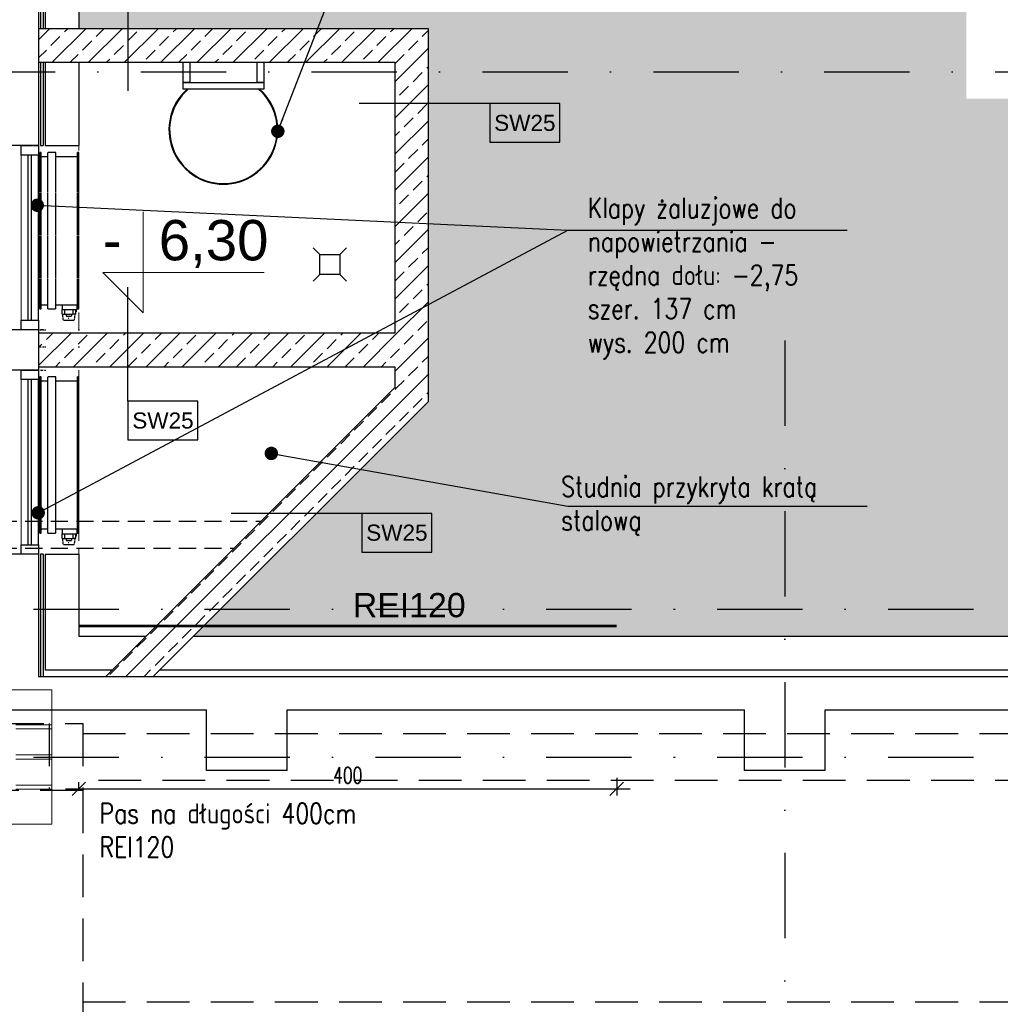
# Model space of a CAD drawing. Header units: centimetres. Extents: x -10702 to 24628, y -4437 to 19798.
# Tile 84 of 92: x 9891 to 10620, y 12016 to 12749. Entities that reach past the tile are written whole.
import ezdxf
from ezdxf.enums import TextEntityAlignment as Align

# ---------------------------------------------------------------- set-up
doc = ezdxf.new("R2010")
doc.units = ezdxf.units.CM
doc.header["$PDMODE"] = 35
doc.header["$PDSIZE"] = 0.1
for name, pattern in [('01-103-Went PP_poziom-0_5$0$DASHED', [0.75, 0.5, -0.25]), ('Kondygnacja  -0_5$0$DOT2', [3.175, 0, -3.175]), ('Kondygnacja  -0_5$0$HIDDEN', [9.525, 6.35, -3.175]), ('Kondygnacja  -0_5$0$HIDDEN2', [4.7625, 3.175, -1.5875]), ('Osie rzutów$0$DASHDOT2', [12.7, 6.35, -3.175, 0, -3.175]), ('SU Lampy kwadratowe  -1$0$HIDDENX2', [19.05, 12.7, -6.35])]:
    doc.linetypes.add(name, pattern=pattern)
doc.layers.get('0').update_dxf_attribs({"color": 8})
doc.layers.get('DEFPOINTS').update_dxf_attribs({"color": 8})
for name, color, linetype, lineweight in [('bgde_urządzenia', 3, 'Continuous', 30), ('Kondygnacja  -0_5$0$ARCH_INFO_KOTY_WYSOKOŚCIOWE', 8, 'Continuous', 15), ('Kondygnacja  -0_5$0$ARCH_INFO_WYMIARY', 8, 'Continuous', 9), ('Kondygnacja  -0_5$0$ARCH_WIDOK', 8, 'Continuous', 13)]:
    doc.layers.add(name, color=color, linetype=linetype, lineweight=lineweight)
for name, color, linetype in [('Kondygnacja  -0_5$0$ARCH_CIENKIE_IST', 8, 'Continuous'), ('Kondygnacja  -0_5$0$ARCH_GRUNT', 8, 'Continuous'), ('Kondygnacja  -0_5$0$ARCH_INFO_KOTY_WYSOKOŚCIOWE_IST', 8, 'Continuous'), ('Kondygnacja  -0_5$0$ARCH_INFO_ODPORNOŚĆ OGNIOWA', 8, 'Continuous'), ('Kondygnacja  -0_5$0$ARCH_INFO_OPISY', 8, 'Continuous'), ('Kondygnacja  -0_5$0$ARCH_INFO_OPISY_PRZEGRODY', 8, 'Continuous'), ('Kondygnacja  -0_5$0$ARCH_KONSTR_POWYŻEJ RZUTU', 8, 'Kondygnacja  -0_5$0$HIDDEN'), ('Kondygnacja  -0_5$0$ARCH_KONSTR_POWYŻEJ RZUTU_IST', 8, 'Kondygnacja  -0_5$0$HIDDEN2'), ('Kondygnacja  -0_5$0$ARCH_MUROWANE_IST', 8, 'Continuous'), ('Kondygnacja  -0_5$0$ARCH_PROFILE', 8, 'Continuous'), ('Kondygnacja  -0_5$0$ARCH_STAL', 8, 'Continuous'), ('Kondygnacja  -0_5$0$ARCH_SZKŁO', 8, 'Continuous'), ('Kondygnacja  -0_5$0$ARCH_WYBURZENIA', 8, 'Kondygnacja  -0_5$0$DOT2'), ('Kondygnacja  -0_5$0$ARCH_WYPOSAŻENIE_SANITARNE', 8, 'Continuous'), ('Kondygnacja  -0_5$0$ARCH_WYPOSAŻENIE_SANITARNE_IST', 8, 'Continuous'), ('Kondygnacja  -0_5$0$ARCH_ŚLUSARKA_DRZWI', 8, 'Continuous'), ('Kondygnacja  -0_5$0$ARCH_ŻELBET', 8, 'Continuous'), ('Kondygnacja  -0_5$0$ARCH_ŻELBET_IST', 8, 'Continuous'), ('Kondygnacja  -0_5$0$DRABINA', 8, 'Continuous'), ('Osie rzutów$0$ARCH_INFO_OSIE_IST', 8, 'Osie rzutów$0$DASHDOT2'), ('Osie rzutów$0$ARCH_INFO_OSIE_OPISY_IST', 8, 'Continuous')]:
    doc.layers.add(name, color=color, linetype=linetype)
doc.styles.add('Kondygnacja  -0_5$0$Arial', font='arial.ttf')
doc.styles.add('Kondygnacja  -0_5$0$Romans', font='Romans.shx', dxfattribs={"width": 0.7})
doc.styles.add('Kondygnacja  -0_5$0$ROMANS-50-CM', font='romans.shx', dxfattribs={"width": 0.8, "height": 10})
doc.styles.add('Kondygnacja  -0_5$0$Standard', font='txt')
doc.dimstyles.new('Kondygnacja  -0_5$0$ISO-25', dxfattribs={"dimtxt": 2.5, "dimasz": 2.5, "dimexe": 1.25, "dimexo": 0.625, "dimtad": 1, "dimtxsty": 'Kondygnacja  -0_5$0$Standard', "dimcen": 2.5, "dimadec": 0, "dimazin": 0, "dimtfac": 1, "dimtmove": 0, "dimatfit": 3, "dimfxl": 0, "dimarcsym": 0})
doc.dimstyles.new('Kondygnacja  -0_5$0$Wymiary 1-100', dxfattribs={"dimtxt": 12, "dimasz": 10, "dimexe": 5, "dimexo": 0, "dimgap": 4, "dimtad": 1, "dimrnd": 0.5, "dimzin": 12, "dimdsep": 46, "dimtxsty": 'Kondygnacja  -0_5$0$Romans', "dimblk": 'Kondygnacja  -0_5$0$_Oblique', "dimcen": 10, "dimdle": 10, "dimclrt": 55, "dimazin": 0, "dimtfac": 1, "dimtmove": 1, "dimatfit": 3, "dimfxl": 0, "dimtolj": 1, "dimtzin": 0, "dimarcsym": 0})

# ---------------------------------------------------------------- blocks, each defined once
blk = doc.blocks.new('Osie rzutów')
at = {"layer": 'Osie rzutów$0$ARCH_INFO_OSIE_IST', "ltscale": 10}
for p, q in [((7947.38, 12710), (13655, 12710)), ((10460, 12510), (10460, 4623.26)), ((4436.04, 12310), (13655, 12310)), ((4436.04, 12200), (13655, 12200))]:
    blk.add_line(p, q, dxfattribs=at)
blk = doc.blocks.new('Kondygnacja  -0_5$0$_Dot')
at = {"color": 0, "linetype": 'ByBlock', "lineweight": -2}
blk.add_line((-0.5, 0), (-1, 0), dxfattribs=at)
at = {"color": 0, "linetype": 'ByBlock', "const_width": 0.5}
blk.add_lwpolyline([(-0.25, 0, 1), (0.25, 0, 1)], format="xyb", close=True, dxfattribs=at)
blk = doc.blocks.new('Kondygnacja  -0_5$0$_Oblique')
at = {"color": 0, "linetype": 'ByBlock', "lineweight": -2}
blk.add_line((-0.5, -0.5), (0.5, 0.5), dxfattribs=at)
blk = doc.blocks.new('*D203')
at = {"layer": 'DEFPOINTS', "color": 0}
for p in [(10335, 12290), (9935, 12176.38), (10335, 12176.38)]:
    blk.add_point(p, dxfattribs=at)
at = {"layer": 'Kondygnacja  -0_5$0$ARCH_INFO_WYMIARY', "color": 0, "lineweight": -2}
for p, q in [((9935, 12176.38), (9935, 12181.38)), ((10335, 12184.38), (10335, 12171.38)), ((9925, 12176.38), (10345, 12176.38))]:
    blk.add_line(p, q, dxfattribs=at)
at = {"layer": 'Kondygnacja  -0_5$0$ARCH_INFO_WYMIARY', "color": 0, "lineweight": -2, "xscale": 10, "yscale": 10, "zscale": 10, "rotation": 180}
blk.add_blockref('Kondygnacja  -0_5$0$_Oblique', (9935, 12176.38), dxfattribs=at)
at = {"layer": 'Kondygnacja  -0_5$0$ARCH_INFO_WYMIARY', "color": 0, "lineweight": -2, "xscale": 10, "yscale": 10, "zscale": 10}
blk.add_blockref('Kondygnacja  -0_5$0$_Oblique', (10335, 12176.38), dxfattribs=at)
at = {"layer": 'Kondygnacja  -0_5$0$ARCH_INFO_WYMIARY', "color": 55, "insert": (10135, 12186.38), "char_height": 12, "attachment_point": 5, "style": 'Kondygnacja  -0_5$0$Romans'}
blk.add_mtext('\\A1;400', dxfattribs=at)
blk = doc.blocks.new('Kondygnacja  -0_5$0$Poziom 0_część B$0$WPUST PODŁOGOWY')
for points in [[(-12.5, 12.5), (-7.5, 7.5)], [(12.5, 12.5), (7.5, 7.5)], [(-7.5, -7.5), (-12.5, -12.5)], [(7.5, -7.5), (12.5, -12.5)]]:
    blk.add_lwpolyline(points)
blk.add_lwpolyline([(-7.5, 7.5), (7.5, 7.5), (7.5, -7.5), (-7.5, -7.5)], close=True)
blk = doc.blocks.new('Kondygnacja  -0_5$0$kota wysokościowa względna wykończeniowa')
at = {"layer": 'Kondygnacja  -0_5$0$ARCH_INFO_KOTY_WYSOKOŚCIOWE'}
blk.add_lwpolyline([(0, 50), (0, 0), (-20, 20), (60, 20)], dxfattribs=at)
at = {"layer": 'Kondygnacja  -0_5$0$ARCH_INFO_KOTY_WYSOKOŚCIOWE', "style": 'Kondygnacja  -0_5$0$Arial'}
for tag, p in [('%%P', (-20, 20)), ('205', (0, 20))]:
    blk.add_attdef(tag, text='', height=20, dxfattribs=at).set_placement(p, align=Align.BOTTOM_LEFT)
blk = doc.blocks.new('Kondygnacja  -0_5$0$konstrukcja istniejąca -0.5')
at = {"layer": 'Kondygnacja  -0_5$0$ARCH_KONSTR_POWYŻEJ RZUTU_IST', "ltscale": 10}
for p, q in [((9938, 12217.5), (10981.55, 12217.5)), ((10981.55, 12182.5), (9938, 12182.5))]:
    blk.add_line(p, q, dxfattribs=at)
for points in [[(9938, 12175), (9782, 12175), (9782, 12225), (9938, 12225), (9938, 12175)], [(9938, 12175), (9938, 11025)], [(9938, 12017.89), (10982, 12017.89)]]:
    blk.add_lwpolyline(points, dxfattribs=at)
at = {"layer": 'Kondygnacja  -0_5$0$ARCH_KONSTR_POWYŻEJ RZUTU_IST', "ltscale": 10, "elevation": 0}
blk.add_lwpolyline([(9913, 12225), (9913, 12175)], dxfattribs=at)

msp = doc.modelspace()

# ---------------------------------------------------------------- hatches: boundary and pattern name
at = {"layer": 'Kondygnacja  -0_5$0$ARCH_GRUNT', "linetype": 'Continuous', "lineweight": 5}
h = msp.add_hatch(dxfattribs=at)
h.set_pattern_fill('EARTH', color=256, scale=15, angle=45, style=0)
h.paths.add_polyline_path([(1133.967, 11046.454), (2362.513, 12275), (4925, 12275), (4925, 14755), (7550.104, 14755), (8720.104, 13585), (9935, 13585), (9935, 12742), (10195, 12742), (10195, 12464.645), (10065.178, 12334.822), (10020.355, 12290), (11107.426, 12290), (13507.426, 9890), (14135, 9890), (14135, 8825), (14045, 8825), (14045, 8794.645), (13865.355, 8615), (13550, 8615), (13550, 8506), (14915, 8507.069), (14915, 8955.706), (14915, 9408.893), (14535, 9611.265), (14535, 10290), (13673.112, 10290), (11273.112, 12690), (10595, 12690), (10595, 13102), (10335, 13102), (10335, 13985), (8885.79, 13985), (7715.79, 15155), (4525, 15155), (4525, 12675), (2196.827, 12675), (851.124, 11329.297)])
at = {"layer": 'Kondygnacja  -0_5$0$ARCH_ŻELBET', "linetype": 'Continuous', "lineweight": -3}
h = msp.add_hatch(dxfattribs=at)
h.set_pattern_fill('ANSI33', color=256, scale=3, style=0)
h.paths.add_polyline_path([(9905, 12742), (9905, 12717), (10170, 12717), (10195, 12742)], flags=0)
h = msp.add_hatch(dxfattribs=at)
h.set_pattern_fill('ANSI33', color=256, scale=3, angle=-360, style=0)
h.paths.add_polyline_path([(10195, 12742), (10170, 12717), (10170, 12515.5), (10176.25, 12503), (10195, 12503)], flags=0)
h.paths.add_polyline_path([(10195, 12503), (10176.25, 12503), (10170, 12490.5), (10170, 12475), (10195, 12464.645)], flags=0)
h = msp.add_hatch(dxfattribs=at)
h.set_pattern_fill('ANSI33', color=256, scale=3, style=0)
h.paths.add_polyline_path([(9905, 12515.5), (9905, 12490.5), (10170, 12490.5), (10176.25, 12503), (10170, 12515.5)], flags=0)
h = msp.add_hatch(dxfattribs=at)
h.set_pattern_fill('ANSI33', color=256, scale=3, angle=-360, style=0)
h.paths.add_polyline_path([(10195, 12464.645), (10170, 12475), (9955, 12260), (9990.355, 12260)], flags=0)

# ---------------------------------------------------------------- linework, layer by layer
at = {"layer": 'bgde_urządzenia', "color": 7, "linetype": '01-103-Went PP_poziom-0_5$0$DASHED', "lineweight": -3, "extrusion": (-4.44089e-16, -4.44088e-16, -1)}
for p, q in [((9905.968, 12533.495), (9905.968, 12649.795)), ((9906.968, 12649.795), (9905.968, 12649.795)), ((9906.968, 12533.495), (9906.968, 12649.795)), ((9911.968, 12533.495), (9911.968, 12649.795)), ((9917.968, 12649.795), (9911.968, 12649.795)), ((9917.968, 12533.495), (9917.968, 12649.795)), ((9933.968, 12533.495), (9933.968, 12649.795)), ((9934.968, 12649.795), (9933.968, 12649.795)), ((9934.968, 12533.495), (9934.968, 12649.795)), ((9911.968, 12646.645), (9905.968, 12646.645)), ((9934.968, 12646.645), (9917.968, 12646.645)), ((9905.968, 12536.645), (9911.968, 12536.645)), ((9905.968, 12533.495), (9906.968, 12533.495)), ((9911.968, 12533.495), (9917.968, 12533.495)), ((9917.968, 12536.645), (9934.968, 12536.645)), ((9922.467, 12529.645), (9922.467, 12533.145)), ((9922.468, 12536.645), (9922.468, 12533.145)), ((9922.468, 12533.145), (9933.468, 12533.145)), ((9924.468, 12529.645), (9924.468, 12533.145)), ((9930.468, 12533.145), (9930.468, 12529.645)), ((9932.469, 12533.145), (9932.469, 12529.645)), ((9932.968, 12533.145), (9932.968, 12533.395)), ((9932.968, 12533.395), (9932.968, 12531.395)), ((9933.468, 12536.645), (9933.468, 12533.145)), ((9933.968, 12533.495), (9934.968, 12533.495)), ((9922.467, 12529.645), (9924.468, 12529.645)), ((9923.468, 12525.045), (9922.968, 12529.645)), ((9923.468, 12525.045), (9931.468, 12525.045)), ((9924.468, 12529.645), (9930.468, 12529.645)), ((9925.468, 12529.645), (9925.468, 12528.095)), ((9925.468, 12528.095), (9929.468, 12528.095)), ((9927.068, 12526.545), (9927.868, 12526.545)), ((9929.468, 12529.645), (9929.468, 12528.095)), ((9932.469, 12529.645), (9930.468, 12529.645)), ((9931.968, 12529.645), (9931.468, 12525.045)), ((9905.968, 12366.555), (9905.968, 12482.855)), ((9906.968, 12482.855), (9905.968, 12482.855)), ((9911.968, 12479.705), (9905.968, 12479.705)), ((9906.968, 12366.555), (9906.968, 12482.855)), ((9911.968, 12366.555), (9911.968, 12482.855)), ((9917.968, 12482.855), (9911.968, 12482.855)), ((9917.968, 12366.555), (9917.968, 12482.855)), ((9934.968, 12479.705), (9917.968, 12479.705)), ((9933.968, 12366.555), (9933.968, 12482.855)), ((9934.968, 12482.855), (9933.968, 12482.855)), ((9934.968, 12366.555), (9934.968, 12482.855)), ((9905.968, 12369.705), (9911.968, 12369.705)), ((9917.968, 12369.705), (9934.968, 12369.705)), ((9922.468, 12369.705), (9922.468, 12366.205)), ((9933.468, 12369.705), (9933.468, 12366.205)), ((9905.968, 12366.555), (9906.968, 12366.555)), ((9911.968, 12366.555), (9917.968, 12366.555)), ((9922.467, 12362.705), (9922.467, 12366.205)), ((9922.467, 12362.705), (9924.468, 12362.705)), ((9922.468, 12366.205), (9933.468, 12366.205)), ((9923.468, 12358.105), (9922.968, 12362.705)), ((9924.468, 12362.705), (9924.468, 12366.205)), ((9924.468, 12362.705), (9930.468, 12362.705)), ((9925.468, 12362.705), (9925.468, 12361.155)), ((9929.468, 12362.705), (9929.468, 12361.155)), ((9930.468, 12366.205), (9930.468, 12362.705)), ((9932.469, 12362.705), (9930.468, 12362.705)), ((9931.968, 12362.705), (9931.468, 12358.105)), ((9932.469, 12366.205), (9932.469, 12362.705)), ((9932.968, 12366.205), (9932.968, 12366.455)), ((9932.968, 12366.455), (9932.968, 12364.455)), ((9933.968, 12366.555), (9934.968, 12366.555)), ((9923.468, 12358.105), (9931.468, 12358.105)), ((9925.468, 12361.155), (9929.468, 12361.155)), ((9927.068, 12359.605), (9927.868, 12359.605))]:
    msp.add_line(p, q, dxfattribs=at)
at = {"layer": 'Kondygnacja  -0_5$0$ARCH_CIENKIE_IST', "ltscale": 4}
for p, q in [((9906.5, 13556.5), (9906.5, 12742)), ((9908.5, 13558.5), (9908.5, 12742)), ((9906.5, 12717), (9906.5, 12655)), ((9908.5, 12717), (9908.5, 12655)), ((9906.5, 12351), (9906.5, 12260)), ((9908.5, 12351), (9908.5, 12260))]:
    msp.add_line(p, q, dxfattribs=at)
for points in [[(9906.5, 12655), (9908.5, 12655)], [(9908.5, 12518), (9906.5, 12518)], [(9906.5, 12488), (9908.5, 12488)], [(9908.5, 12351), (9906.5, 12351)]]:
    msp.add_lwpolyline(points, dxfattribs=at)
at = {"layer": 'Kondygnacja  -0_5$0$ARCH_INFO_ODPORNOŚĆ OGNIOWA', "const_width": 2}
msp.add_lwpolyline([(9935, 12297.418), (10335, 12297.418)], dxfattribs=at)
at = {"layer": 'Kondygnacja  -0_5$0$ARCH_INFO_OPISY_PRZEGRODY'}
for points in [[(9971.546, 12780.674), (9971.546, 12695.876)], [(10240.698, 12686.26), (10143.404, 12686.26)], [(9971.546, 12464.763), (9971.546, 12549.561)], [(10145.532, 12381.283), (10048.238, 12381.283)]]:
    msp.add_lwpolyline(points, dxfattribs=at)
for points in [[(10240.698, 12657.46), (10292.698, 12657.46), (10292.698, 12686.26), (10240.698, 12686.26), (10240.698, 12657.46)], [(9971.546, 12435.963), (10023.546, 12435.963), (10023.546, 12464.763), (9971.546, 12464.763), (9971.546, 12435.963)], [(10145.532, 12352.483), (10197.532, 12352.483), (10197.532, 12381.283), (10145.532, 12381.283), (10145.532, 12352.483)]]:
    msp.add_lwpolyline(points, close=True, dxfattribs=at)
at = {"layer": 'Kondygnacja  -0_5$0$ARCH_MUROWANE_IST', "ltscale": 4}
for p, q in [((9935, 13585), (9935, 12742)), ((9910, 13560), (9910, 12742)), ((9910, 12717), (9910, 12655)), ((9935, 12717), (9935, 12655)), ((9910, 12351), (9910, 12265)), ((9935, 12351), (9935, 12290)), ((9935, 12290), (9985, 12290)), ((9935, 12290), (9985, 12290)), ((10020.355, 12290), (11107.426, 12290)), ((10020.355, 12290), (10202.109, 12290)), ((9910, 12265), (9960, 12265)), ((9910, 12265), (9960, 12265)), ((9995.355, 12265), (11097.071, 12265)), ((9995.355, 12265), (10202.109, 12265))]:
    msp.add_line(p, q, dxfattribs=at)
for points in [[(9910, 12655), (9935, 12655)], [(9910, 12351), (9935, 12351)]]:
    msp.add_lwpolyline(points, dxfattribs=at)
at = {"layer": 'Kondygnacja  -0_5$0$ARCH_PROFILE'}
for points in [[(9905, 12648), (9892, 12648), (9892, 12655), (9905, 12655)], [(9905, 12518), (9892, 12518), (9892, 12525), (9905, 12525)], [(9905, 12481), (9892, 12481), (9892, 12488), (9905, 12488)], [(9905, 12351), (9892, 12351), (9892, 12358), (9905, 12358)]]:
    msp.add_lwpolyline(points, close=True, dxfattribs=at)
at = {"layer": 'Kondygnacja  -0_5$0$ARCH_STAL'}
for points in [[(10017.5, 12717), (10017.5, 12702), (10012.5, 12702), (10012.5, 12717)], [(10072.5, 12717), (10072.5, 12702), (10067.5, 12702), (10067.5, 12717)], [(10012.5, 12702), (10072.5, 12702), (10072.5, 12697), (10012.5, 12697)]]:
    msp.add_lwpolyline(points, close=True, dxfattribs=at)
at = {"layer": 'Kondygnacja  -0_5$0$ARCH_SZKŁO'}
for points in [[(9897.25, 12525), (9897.25, 12648)], [(9899.75, 12525), (9899.75, 12648)], [(9897.25, 12358), (9897.25, 12481)], [(9899.75, 12358), (9899.75, 12481)]]:
    msp.add_lwpolyline(points, dxfattribs=at)
at = {"layer": 'Kondygnacja  -0_5$0$ARCH_WIDOK', "linetype": 'Kondygnacja  -0_5$0$HIDDEN', "ltscale": 2}
for points in [[(9905, 12517.997), (9905, 12655)], [(9935, 12518), (9935, 12655)], [(9905, 12488), (9905, 12351)], [(9935, 12488), (9935, 12351)]]:
    msp.add_lwpolyline(points, dxfattribs=at)
at = {"layer": 'Kondygnacja  -0_5$0$ARCH_WIDOK'}
for points in [[(9892, 12648), (9892, 12525)], [(9892, 12481), (9892, 12358)], [(9888, 12224), (9915, 12224)], [(9888, 12221), (9915, 12221)], [(9888, 12201.5), (9915, 12201.5)], [(9888, 12198.5), (9915, 12198.5)], [(9888, 12179), (9915, 12179)], [(9888, 12176), (9915, 12176)]]:
    msp.add_lwpolyline(points, dxfattribs=at)
msp.add_lwpolyline([(9915, 12250), (9915, 12150), (9805, 12150), (9805, 12250)], close=True, dxfattribs=at)
at = {"layer": 'Kondygnacja  -0_5$0$ARCH_WYBURZENIA', "ltscale": 4}
for p, q in [((9906.5, 12518), (9906.5, 12488)), ((9908.5, 12518), (9908.5, 12488)), ((9910, 12518), (9910, 12488)), ((9935, 12518), (9935, 12488))]:
    msp.add_line(p, q, dxfattribs=at)
for points in [[(9935, 12518), (9910, 12518)], [(9910, 12488), (9935, 12488)]]:
    msp.add_lwpolyline(points, dxfattribs=at)
at = {"layer": 'Kondygnacja  -0_5$0$ARCH_WYPOSAŻENIE_SANITARNE_IST', "linetype": 'SU Lampy kwadratowe  -1$0$HIDDENX2'}
for points in [[(8695, 12375.5), (10070.5, 12375.5)], [(8695, 12355.5), (10050.5, 12355.5)]]:
    msp.add_lwpolyline(points, dxfattribs=at)
at = {"layer": 'Kondygnacja  -0_5$0$ARCH_ŚLUSARKA_DRZWI'}
for p, q in [((9905, 12525), (9905, 12648)), ((9905, 12358), (9905, 12481))]:
    msp.add_line(p, q, dxfattribs=at)
at = {"layer": 'Kondygnacja  -0_5$0$ARCH_ŻELBET', "linetype": 'Continuous', "lineweight": 30}
for p, q in [((9905, 12742), (9905, 12717)), ((10195, 12742), (9905, 12742)), ((10195, 12464.645), (10195, 12742)), ((9905, 12717), (10170, 12717)), ((10170, 12717), (10170, 12515.5)), ((9905, 12515.5), (9905, 12490.5)), ((10170, 12515.5), (9905, 12515.5)), ((9905, 12490.5), (10170, 12490.5)), ((10170, 12490.5), (10170, 12475)), ((10170, 12475), (9955, 12260)), ((9990.355, 12260), (10195, 12464.645)), ((9955, 12260), (9990.355, 12260))]:
    msp.add_line(p, q, dxfattribs=at)
at = {"layer": 'Kondygnacja  -0_5$0$ARCH_ŻELBET_IST', "ltscale": 4}
for p, q in [((9905, 13555), (9905, 12655)), ((9905, 12518), (9905, 12488)), ((9905, 12351), (9905, 12260)), ((9905, 12260), (10202.109, 12260)), ((9905, 12260), (11095, 12260)), ((9880, 12235), (10030, 12235)), ((10030, 12190), (10030, 12235)), ((10090, 12190), (10090, 12235)), ((10090, 12235), (10430, 12235)), ((10430, 12190), (10430, 12235)), ((10490, 12190), (10490, 12235)), ((10490, 12235), (10830, 12235)), ((10090, 12190), (10030, 12190)), ((10490, 12190), (10430, 12190))]:
    msp.add_line(p, q, dxfattribs=at)
for points in [[(9905, 12655), (9880, 12655)], [(9905, 12518), (9880, 12518)], [(9905, 12488), (9880, 12488)], [(9905, 12351), (9880, 12351)]]:
    msp.add_lwpolyline(points, dxfattribs=at)
at = {"layer": 'Kondygnacja  -0_5$0$DRABINA'}
for radius, start, end in [(40.5, 131.74493, 48.25507), (40, 130.935929, 49.064071)]:
    msp.add_arc((10042.5, 12666.782), radius, start, end, dxfattribs=at)

# ---------------------------------------------------------------- block references
at = {"layer": 'Kondygnacja  -0_5$0$ARCH_INFO_KOTY_WYSOKOŚCIOWE_IST'}
ref = msp.add_blockref('Kondygnacja  -0_5$0$kota wysokościowa względna wykończeniowa', (9982.801, 12530.63), dxfattribs=dict(at, xscale=1.5, yscale=1.5, zscale=1.5))
ref.add_attrib('0,00', ' 6,30', dxfattribs={"layer": 'Kondygnacja  -0_5$0$ARCH_INFO_KOTY_WYSOKOŚCIOWE', "height": 30, "style": 'Kondygnacja  -0_5$0$Arial'}).set_placement((9982.801, 12560.63), align=Align.BOTTOM_LEFT)
ref.add_attrib('%%P', '-', dxfattribs={"layer": 'Kondygnacja  -0_5$0$ARCH_INFO_KOTY_WYSOKOŚCIOWE', "height": 30, "style": 'Kondygnacja  -0_5$0$Arial'}).set_placement((9952.801, 12560.63), align=Align.BOTTOM_LEFT)
at = {"layer": 'Kondygnacja  -0_5$0$ARCH_KONSTR_POWYŻEJ RZUTU'}
msp.add_blockref('Kondygnacja  -0_5$0$konstrukcja istniejąca -0.5', (0, 0), dxfattribs=at)
at = {"layer": 'Kondygnacja  -0_5$0$ARCH_WYPOSAŻENIE_SANITARNE', "rotation": 270}
msp.add_blockref('Kondygnacja  -0_5$0$Poziom 0_część B$0$WPUST PODŁOGOWY', (10121.643, 12566.534), dxfattribs=at)
at = {"layer": 'Osie rzutów$0$ARCH_INFO_OSIE_OPISY_IST'}
msp.add_blockref('Osie rzutów', (0, 0), dxfattribs=at)

# ---------------------------------------------------------------- texts
at = {"layer": 'Kondygnacja  -0_5$0$ARCH_INFO_ODPORNOŚĆ OGNIOWA', "insert": (10180.731, 12327.927), "char_height": 18, "width": 86.41855, "attachment_point": 5, "style": 'Kondygnacja  -0_5$0$Arial'}
msp.add_mtext('\\PREI120', dxfattribs=at)
at = {"layer": 'Kondygnacja  -0_5$0$ARCH_INFO_OPISY', "char_height": 15, "width": 626.53268, "attachment_point": 1, "style": 'Kondygnacja  -0_5$0$ROMANS-50-CM'}
for s, insert in [('Klapy żaluzjowe do\\Pnapowietrzania - \\Przędna dołu: -2,75\\Pszer. 137 cm\\Pwys. 200 cm', (10313.483, 12616.169)), ('Studnia przykryta kratą\\Pstalową', (10293.77, 12408.721)), ('Pas na długości 400cm\\PREI120', (9950.38, 12165.538))]:
    msp.add_mtext(s, dxfattribs=dict(at, insert=insert))
at = {"layer": 'Kondygnacja  -0_5$0$ARCH_INFO_OPISY_PRZEGRODY', "char_height": 12, "width": 52, "attachment_point": 5, "style": 'Kondygnacja  -0_5$0$Arial'}
for insert in [(10266.698, 12671.86), (9997.546, 12450.363), (10171.532, 12366.883)]:
    msp.add_mtext('SW25', dxfattribs=dict(at, insert=insert))

# ---------------------------------------------------------------- dimensions: what is measured, and where the dimension line sits
at = {"layer": 'Kondygnacja  -0_5$0$ARCH_INFO_WYMIARY'}
dim = msp.add_linear_dim(base=(10335, 12176.377), p1=(9935, 12176.377), p2=(10335, 12290), dimstyle='Kondygnacja  -0_5$0$Wymiary 1-100', dxfattribs=at)
dim.commit()
dim.dimension.update_dxf_attribs({"geometry": '*D203', "text_midpoint": (10135, 12186.377)})

# ---------------------------------------------------------------- leaders
at = {"layer": 'Kondygnacja  -0_5$0$ARCH_INFO_OPISY'}
for points in [[(9668.048, 12715), (9770.335, 12852.644), (10046.252, 12852.644)], [(10082.984, 12665.658), (10125.519, 12775.229), (10343.21, 12775.229)], [(9904.061, 12610.617), (10298.58, 12592.104), (10506.384, 12592.104)], [(9904.75, 12381.746), (10298.58, 12592.104), (10506.384, 12592.104)], [(10078.153, 12425.937), (10298.58, 12386.796), (10521.19, 12386.796)]]:
    msp.add_leader(points, dimstyle='Kondygnacja  -0_5$0$ISO-25', override={"dimscale": 5, "dimasz": 2, "dimtad": 0, "dimldrblk": 'Kondygnacja  -0_5$0$_Dot'}, dxfattribs=at)

doc.saveas('drawing.dxf')
